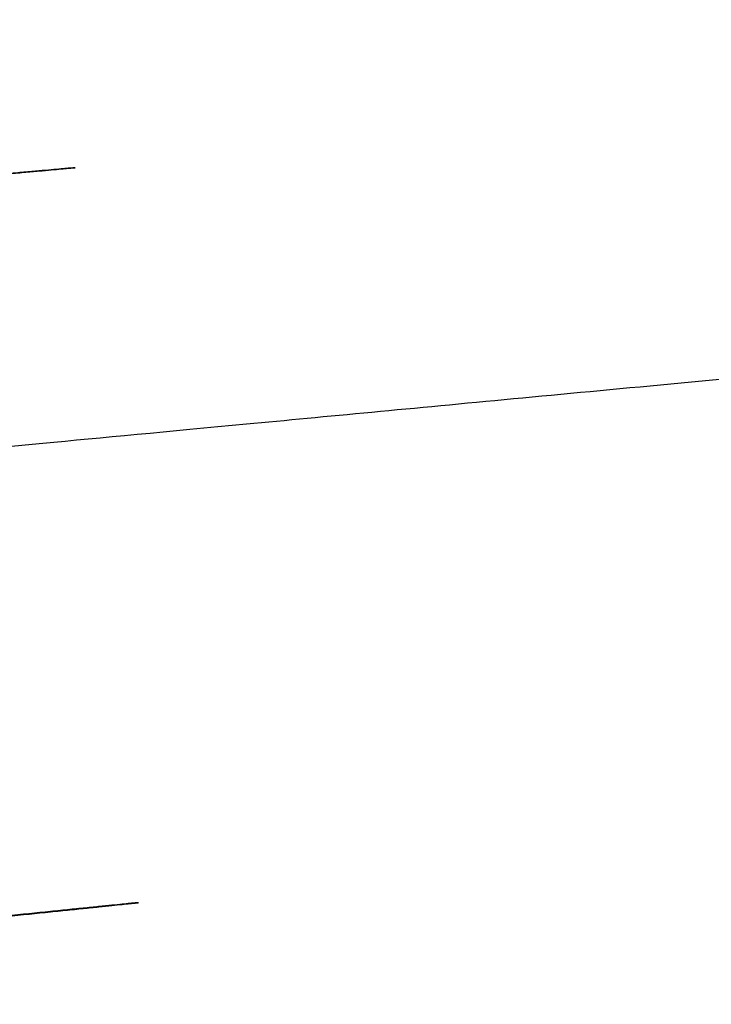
# Model space of a CAD drawing. Header units: millimetres. Extents: x 1305 to 3098, y -356 to 571.
# Tile 247 of 256: x 1328 to 1339, y -44 to -29. Entities that reach past the tile are written whole.
import ezdxf

# ---------------------------------------------------------------- set-up
doc = ezdxf.new("R2010")
doc.units = ezdxf.units.MM
doc.layers.add('Calque 02', color=7, linetype='Continuous', true_color=0x000000)

msp = doc.modelspace()

# ---------------------------------------------------------------- linework, layer by layer
at = {"layer": 'Calque 02'}
for points in [[(1502.063, -7.553, 414.716), (1380.937, -46.918, 414.312), (1328.396, -65.345, 383.019)], [(1503.67, -7.533, 414.719), (1381.509, -48.766, 414.503), (1328.708, -67.967, 383.011)], [(1504.432, -7.523, 414.72), (1381.788, -49.693, 414.592), (1328.868, -69.279, 383.005)], [(1505.168, -7.513, 414.721), (1382.062, -50.621, 414.678), (1329.032, -70.591, 382.997)], [(1505.636, -7.834, 414.721), (1382.398, -52.561, 414.721), (1329.375, -73.217, 382.972)], [(1505.777, -8.268, 414.721), (1382.685, -54.528, 414.721), (1329.752, -75.84, 382.946)], [(1506.072, -9.132, 414.721), (1383.345, -58.452, 414.721), (1330.618, -81.069, 382.896)], [(1506.713, -10.839, 414.721), (1385.001, -66.254, 414.721), (1332.793, -91.441, 382.802)]]:
    msp.add_open_spline(points, degree=2, dxfattribs=at)
for points, weights in [([(1325.202, -36.065, 165.547), (1334.746, -35.162, 64.627), (1444.25, -24.799, 64.627)], [1, 0.737277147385, 1]), ([(1326.261, -47.644, 165.547), (1335.793, -46.615, 64.627), (1445.166, -34.818, 64.627)], [1, 0.737277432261, 1])]:
    msp.add_rational_spline(points, weights, degree=2, dxfattribs=at)
for points in [[(1329.067, -31.63, 368.409), (1329.068, -31.631, 372.409), (1325.083, -31.99, 372.41), (1321.098, -32.349, 372.41), (1321.097, -32.349, 368.41), (1321.097, -32.348, 364.41), (1325.082, -31.989, 364.41), (1329.067, -31.63, 364.409), (1329.067, -31.63, 368.409)], [(1330.012, -42.608, 368.405), (1330.012, -42.61, 372.405), (1326.031, -43.021, 372.405), (1322.051, -43.431, 372.406), (1322.05, -43.429, 368.406), (1322.05, -43.426, 364.406), (1326.03, -43.015, 364.405), (1330.011, -42.605, 364.405), (1330.012, -42.608, 368.405)]]:
    msp.add_rational_spline(points, [1, 0.707106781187, 1, 0.707106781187, 1, 0.707106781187, 1, 0.707106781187, 1], degree=2, knots=[0, 0, 0, 6.283185, 6.283185, 12.566371, 12.566371, 18.849556, 18.849556, 25.132741, 25.132741, 25.132741], dxfattribs=at)

doc.saveas('drawing.dxf')
